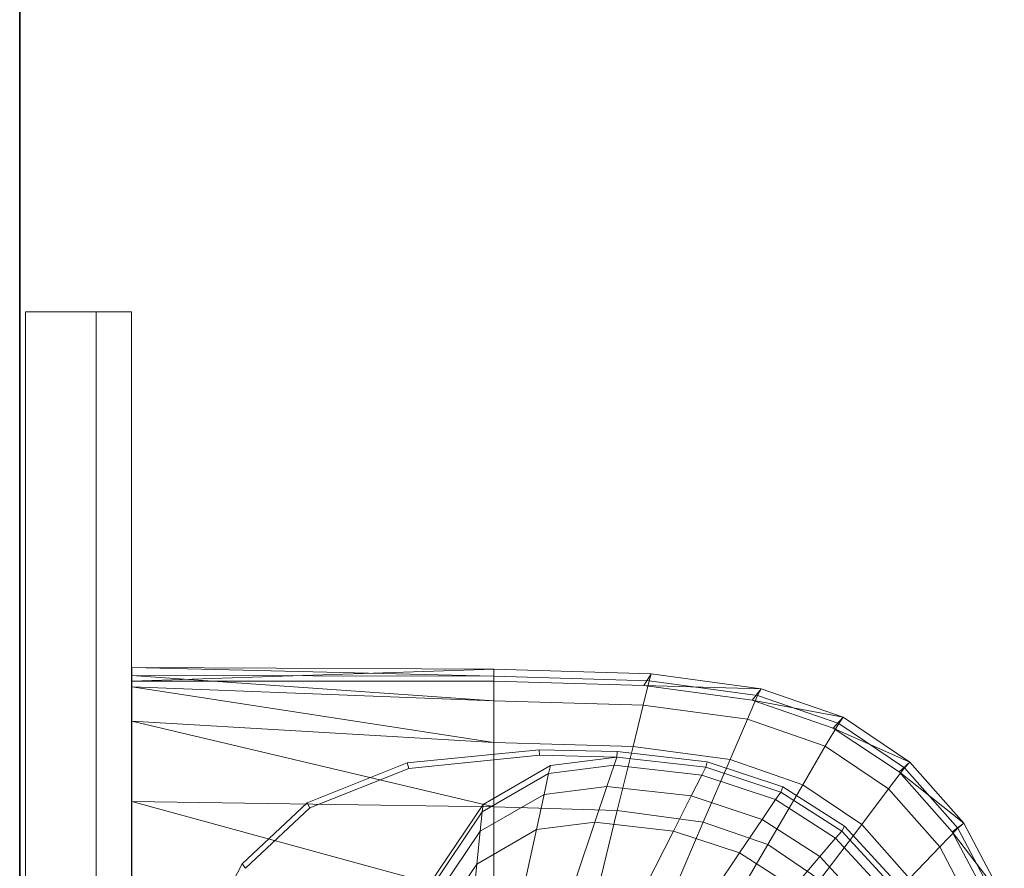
# Model space of a CAD drawing. Header units: metres. Extents: x 391.1 to 427.5, y 12.7 to 28.4.
# Tile 33 of 51: x 404.437 to 404.716, y 26.666 to 26.907. Entities that reach past the tile are written whole.
import ezdxf

# ---------------------------------------------------------------- set-up
doc = ezdxf.new("R2010")
doc.units = ezdxf.units.M
doc.layers.add('01_SUELOS', color=7, linetype='Continuous', lineweight=25, true_color=0x007f00)
for name, color, linetype, lineweight in [('02_MOBILIARIO', 7, 'Continuous', 18), ('A-DETL-____-MBND', 7, 'Continuous', 18), ('A-GENM-____-OTLN', 7, 'Continuous', 18), ('A-WALL-____-MCUT', 7, 'Continuous', 25), ('A-WALL-____-OTLN', 7, 'Continuous', 25)]:
    doc.layers.add(name, color=color, linetype=linetype, lineweight=lineweight)

# ---------------------------------------------------------------- blocks, each defined once
blk = doc.blocks.new('Family - Rentamans P1-154566-04_CLI_AIRE_P1')
at = {"layer": 'A-DETL-____-MBND', "color": 253, "true_color": 0xaaaaaa}
for p, q in [((0, 0.36146), (0, 0.36526)), ((0, 0.36526), (0, 0.36308)), ((0.10273, 0.3648), (0, 0.36526)), ((0.10273, 0.36283), (0, 0.36526)), ((0.10273, 0.3648), (0, 0.36146)), ((0, 0.36308), (0, 0.35983)), ((0.10273, 0.36283), (0, 0.36308)), ((0, 0.36308), (0.10273, 0.35585)), ((0.14736, 0.36347), (0.10273, 0.3648)), ((0.10273, 0.36283), (0.10273, 0.3648)), ((0.10273, 0.36479), (0.10273, 0.36141)), ((0.14525, 0.36016), (0.14736, 0.36347)), ((0.14679, 0.36152), (0.14736, 0.36347)), ((0.17848, 0.35928), (0.14736, 0.36347)), ((0.10273, 0.36141), (0, 0.36146)), ((0, 0.36146), (0, 0.00406)), ((0.14679, 0.36152), (0.10273, 0.36283)), ((0.10273, 0.36283), (0.10273, 0.35585)), ((0.14525, 0.36016), (0.10273, 0.36141)), ((0.14508, 0.3546), (0.14679, 0.36152)), ((0.17751, 0.35738), (0.14679, 0.36152)), ((0, 0.35983), (0, 0.35008)), ((0.10273, 0.35585), (0, 0.35983)), ((0, 0.35983), (0.10273, 0.34405)), ((0.17596, 0.35605), (0.14525, 0.36016)), ((0.17848, 0.35928), (0.14525, 0.36016)), ((0.17596, 0.35605), (0.17848, 0.35928)), ((0.17751, 0.35738), (0.17848, 0.35928)), ((0.20176, 0.35121), (0.17848, 0.35928)), ((0.10273, 0.35585), (0.10273, 0.34405)), ((0.14508, 0.3546), (0.10273, 0.35585)), ((0.17461, 0.35061), (0.17751, 0.35738)), ((0.19894, 0.34814), (0.17596, 0.35605)), ((0.20176, 0.35121), (0.17596, 0.35605)), ((0.2005, 0.34941), (0.17751, 0.35738)), ((0.14508, 0.3546), (0.1422, 0.34287)), ((0.17461, 0.35061), (0.14508, 0.3546)), ((0, 0.35008), (0, 0.32734)), ((0.10273, 0.34405), (0, 0.35008)), ((0, 0.35008), (0.10273, 0.32574)), ((0.16971, 0.33917), (0.17461, 0.35061)), ((0.19671, 0.34296), (0.17461, 0.35061)), ((0.19671, 0.34296), (0.2005, 0.34941)), ((0.19894, 0.34814), (0.20176, 0.35121)), ((0.2005, 0.34941), (0.20176, 0.35121)), ((0.21918, 0.33686), (0.2005, 0.34941)), ((0.22069, 0.33849), (0.20176, 0.35121)), ((0.21762, 0.33569), (0.19894, 0.34814)), ((0.22069, 0.33849), (0.19894, 0.34814)), ((0.10273, 0.34405), (0.10273, 0.32574)), ((0.1422, 0.34287), (0.10273, 0.34405)), ((0.07816, 0.33823), (0.11557, 0.34199)), ((0.11557, 0.34199), (0.13769, 0.34144)), ((0.11566, 0.34041), (0.11557, 0.34199)), ((0.13755, 0.33987), (0.13769, 0.34144)), ((0.13769, 0.34144), (0.16318, 0.33856)), ((0.1422, 0.34287), (0.13772, 0.3247)), ((0.16971, 0.33917), (0.1422, 0.34287)), ((0.1903, 0.33203), (0.19671, 0.34296)), ((0.21467, 0.33089), (0.19671, 0.34296)), ((0.04977, 0.3269), (0.07816, 0.33823)), ((0.07861, 0.33669), (0.07816, 0.33823)), ((0.07861, 0.33669), (0.11566, 0.34041)), ((0.11566, 0.34041), (0.13755, 0.33987)), ((0.11875, 0.33749), (0.13755, 0.33987)), ((0.13678, 0.33756), (0.13755, 0.33987)), ((0.13755, 0.33987), (0.1628, 0.33702)), ((0.16971, 0.33917), (0.1621, 0.32141)), ((0.1628, 0.33702), (0.16318, 0.33856)), ((0.16318, 0.33856), (0.18466, 0.33146)), ((0.1903, 0.33203), (0.16971, 0.33917)), ((0.21762, 0.33569), (0.22069, 0.33849)), ((0.21918, 0.33686), (0.22069, 0.33849)), ((0.23596, 0.32112), (0.22069, 0.33849)), ((0.05051, 0.32548), (0.07861, 0.33669)), ((0.09941, 0.32432), (0.11825, 0.33522)), ((0.09963, 0.32643), (0.11875, 0.33749)), ((0.11825, 0.33522), (0.11696, 0.32931)), ((0.11825, 0.33522), (0.13678, 0.33756)), ((0.11875, 0.33749), (0.11825, 0.33522)), ((0.13476, 0.33156), (0.13678, 0.33756)), ((0.13678, 0.33756), (0.16165, 0.33475)), ((0.16165, 0.33475), (0.1628, 0.33702)), ((0.1628, 0.33702), (0.18406, 0.32998)), ((0.21467, 0.33089), (0.21918, 0.33686)), ((0.2327, 0.31866), (0.21762, 0.33569)), ((0.23596, 0.32112), (0.21762, 0.33569)), ((0.23426, 0.31971), (0.21918, 0.33686)), ((0.15867, 0.32886), (0.16165, 0.33475)), ((0.16165, 0.33475), (0.1826, 0.32782)), ((0.11696, 0.32931), (0.13476, 0.33156)), ((0.13135, 0.32141), (0.13476, 0.33156)), ((0.13476, 0.33156), (0.15867, 0.32886)), ((0.18036, 0.31508), (0.1903, 0.33203)), ((0.1826, 0.32782), (0.18406, 0.32998)), ((0.18406, 0.32998), (0.18466, 0.33146)), ((0.18406, 0.32998), (0.20135, 0.31889)), ((0.18466, 0.33146), (0.20212, 0.32026)), ((0.20704, 0.32079), (0.1903, 0.33203)), ((0.20704, 0.32079), (0.21467, 0.33089)), ((0.22917, 0.3144), (0.21467, 0.33089)), ((0, 0.32734), (0, 0.29972)), ((0.10273, 0.32574), (0, 0.32734)), ((0, 0.32734), (0.10273, 0.29924)), ((0.03136, 0.30959), (0.04977, 0.3269)), ((0.05051, 0.32548), (0.04977, 0.3269)), ((0.09884, 0.31884), (0.11696, 0.32931)), ((0.11696, 0.32931), (0.11476, 0.31932)), ((0.15363, 0.3189), (0.15867, 0.32886)), ((0.15867, 0.32886), (0.17881, 0.3222)), ((0.17881, 0.3222), (0.1826, 0.32782)), ((0.1826, 0.32782), (0.19963, 0.31689)), ((0.03228, 0.30834), (0.05051, 0.32548)), ((0.08473, 0.30435), (0.09963, 0.32643)), ((0.08473, 0.30256), (0.09941, 0.32432)), ((0.09941, 0.32432), (0.09884, 0.31884)), ((0.09941, 0.32432), (0.09963, 0.32643)), ((0.10273, 0.32574), (0.10273, 0.29924)), ((0.13772, 0.3247), (0.10273, 0.32574)), ((0.13772, 0.3247), (0.13123, 0.29839)), ((0.1621, 0.32141), (0.13772, 0.3247)), ((0.11476, 0.31932), (0.13135, 0.32141)), ((0.12606, 0.30567), (0.13135, 0.32141)), ((0.13135, 0.32141), (0.15363, 0.3189)), ((0.1621, 0.32141), (0.1511, 0.29571)), ((0.18036, 0.31508), (0.1621, 0.32141)), ((0.1724, 0.31269), (0.17881, 0.3222)), ((0.17881, 0.3222), (0.19518, 0.3117)), ((0.2327, 0.31866), (0.23596, 0.32112)), ((0.23426, 0.31971), (0.23596, 0.32112)), ((0.24746, 0.29938), (0.23596, 0.32112)), ((0.08473, 0.29792), (0.09884, 0.31884)), ((0.09788, 0.30955), (0.11476, 0.31932)), ((0.09884, 0.31884), (0.09788, 0.30955)), ((0.11476, 0.31932), (0.11135, 0.30381)), ((0.14581, 0.30344), (0.15363, 0.3189)), ((0.15363, 0.3189), (0.1724, 0.31269)), ((0.19519, 0.30512), (0.20704, 0.32079)), ((0.19963, 0.31689), (0.20135, 0.31889)), ((0.20135, 0.31889), (0.20212, 0.32026)), ((0.20135, 0.31889), (0.2153, 0.30374)), ((0.20212, 0.32026), (0.21621, 0.30495)), ((0.22054, 0.30543), (0.20704, 0.32079)), ((0.22917, 0.3144), (0.23426, 0.31971)), ((0.24405, 0.29737), (0.2327, 0.31866)), ((0.24746, 0.29938), (0.2327, 0.31866)), ((0.24562, 0.29825), (0.23426, 0.31971)), ((0.19518, 0.3117), (0.19963, 0.31689)), ((0.19963, 0.31689), (0.21338, 0.30196)), ((0.18036, 0.31508), (0.16597, 0.29056)), ((0.19519, 0.30512), (0.18036, 0.31508)), ((0.22054, 0.30543), (0.22917, 0.3144)), ((0.24008, 0.29377), (0.22917, 0.3144)), ((0.16244, 0.29794), (0.17239, 0.31269)), ((0.1724, 0.31269), (0.18765, 0.3029)), ((0.18765, 0.3029), (0.19518, 0.3117)), ((0.19518, 0.3117), (0.20839, 0.29735)), ((0.01958, 0.28716), (0.03136, 0.30959)), ((0.03228, 0.30834), (0.03136, 0.30959)), ((0.08473, 0.29006), (0.09788, 0.30955)), ((0.09788, 0.30955), (0.09638, 0.29516))]:
    blk.add_line(p, q, dxfattribs=at)
blk = doc.blocks.new('Family - LONDR55-XX_ZZ-ARQ-CAA-M3D-Londres55-154669-04_CLI_AIRE_P1')
at = {"layer": 'A-GENM-____-OTLN', "color": 253, "true_color": 0xaaaaaa}
for p, q in [((0.6, 0.03), (0, 0.03)), ((0, 0.03), (0, 0.01)), ((0, 0.03), (0, 0.01)), ((0.6, 0.03), (0, 0.03)), ((0.6, 0.01), (0.6, 0.03)), ((0.6, 0.01), (0.6, 0.03)), ((0, 0.01), (0.6, 0.01)), ((0, 0.01), (0.6, 0.01)), ((0.6, 0.01), (0, 0.01)), ((0, 0.01), (0, 0)), ((0, 0), (0, 0.01)), ((0, 0.01), (0.6, 0.01)), ((0.6, 0), (0.6, 0.01)), ((0.6, 0.01), (0.6, 0)), ((0, 0), (0.6, 0)), ((0.6, 0), (0, 0))]:
    blk.add_line(p, q, dxfattribs=at)
blk = doc.blocks.new('Family - Mirall P1-154670-04_CLI_AIRE_P1')
blk.add_blockref('Family - LONDR55-XX_ZZ-ARQ-CAA-M3D-Londres55-154669-04_CLI_AIRE_P1', (0, 0))
blk = doc.blocks.new('Family - Envans P1-154705-04_CLI_AIRE_P1')
at = {"layer": 'A-WALL-____-MCUT', "color": 253, "true_color": 0xaaaaaa}
blk.add_line((0, 0), (4.55879, 0), dxfattribs=at)
at = {"layer": 'A-WALL-____-OTLN', "color": 253, "true_color": 0xaaaaaa}
blk.add_line((0, 0), (4.55879, 0), dxfattribs=at)
at = {"layer": 'A-WALL-____-OTLN', "color": 253, "lineweight": 18, "true_color": 0xaaaaaa}
blk.add_line((0, 0), (4.55879, 0), dxfattribs=at)
blk = doc.blocks.new('Family - LONDR55-XX_ZZ-ARQ-CAA-M3D-Londres55-154745-04_CLI_AIRE_P1')
at = {"layer": '01_SUELOS', "color": 9, "true_color": 0xaad4aa}
for p, q in [((0, 2.1), (0, 0)), ((0, 0), (0, 2.1))]:
    blk.add_line(p, q, dxfattribs=at)
blk = doc.blocks.new('LONDR55-XX_ZZ-ARQ-CAA-M3D-Londres55_ifc-1-04_CLI_AIRE_P1')
at = {"layer": '01_SUELOS', "color": 253, "lineweight": 18, "true_color": 0xaaaaaa}
blk.add_blockref('Family - LONDR55-XX_ZZ-ARQ-CAA-M3D-Londres55-154745-04_CLI_AIRE_P1', (404.43662, 25.92946), dxfattribs=at)
at = {"layer": '02_MOBILIARIO', "color": 253, "lineweight": 18, "true_color": 0xaaaaaa}
blk.add_blockref('Family - Rentamans P1-154566-04_CLI_AIRE_P1', (404.46838, 26.35771), dxfattribs=at)
at = {"layer": 'A-GENM-____-OTLN', "color": 253, "lineweight": 18, "true_color": 0xaaaaaa, "rotation": 90}
blk.add_blockref('Family - Mirall P1-154670-04_CLI_AIRE_P1', (404.46831, 26.22386), dxfattribs=at)
at = {"layer": 'A-WALL-____-OTLN', "color": 253, "lineweight": 18, "true_color": 0xaaaaaa, "rotation": 90}
blk.add_blockref('Family - Envans P1-154705-04_CLI_AIRE_P1', (404.43662, 23.51946), dxfattribs=at)

msp = doc.modelspace()

# ---------------------------------------------------------------- block references
at = {"lineweight": 5}
msp.add_blockref('LONDR55-XX_ZZ-ARQ-CAA-M3D-Londres55_ifc-1-04_CLI_AIRE_P1', (0, 0), dxfattribs=at)

doc.saveas('drawing.dxf')
